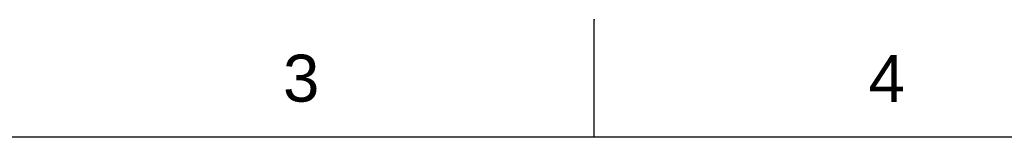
# Model space of a CAD drawing. Header units: millimetres. Extents: x 580 to 2065, y -13 to 1037.
# Tile 7 of 13: x 972 to 1269, y 1001 to 1037. Entities that reach past the tile are written whole.
import ezdxf

# ---------------------------------------------------------------- set-up
doc = ezdxf.new("R2010")
doc.units = ezdxf.units.MM
doc.header["$LTSCALE"] = 0.1
doc.styles.get("Standard").update_dxf_attribs({"font": 'arial_0.ttf'})

msp = doc.modelspace()

# ---------------------------------------------------------------- linework, layer by layer
for p, q in [((1145.51, 1001.37), (1145.51, 1036.73)), ((2029.35, 1001.37), (615.21, 1001.37))]:
    msp.add_line(p, q)
msp.add_point((1145.51, 1036.73))

# ---------------------------------------------------------------- texts
at = {"char_height": 14.14, "attachment_point": 5}
for s, insert in [('3', (1057.13, 1019.05)), ('4', (1233.9, 1019.05))]:
    msp.add_mtext_dynamic_manual_height_columns(s, width=50, gutter_width=12.5, heights=[0], dxfattribs=dict(at, insert=insert))

doc.saveas('drawing.dxf')
